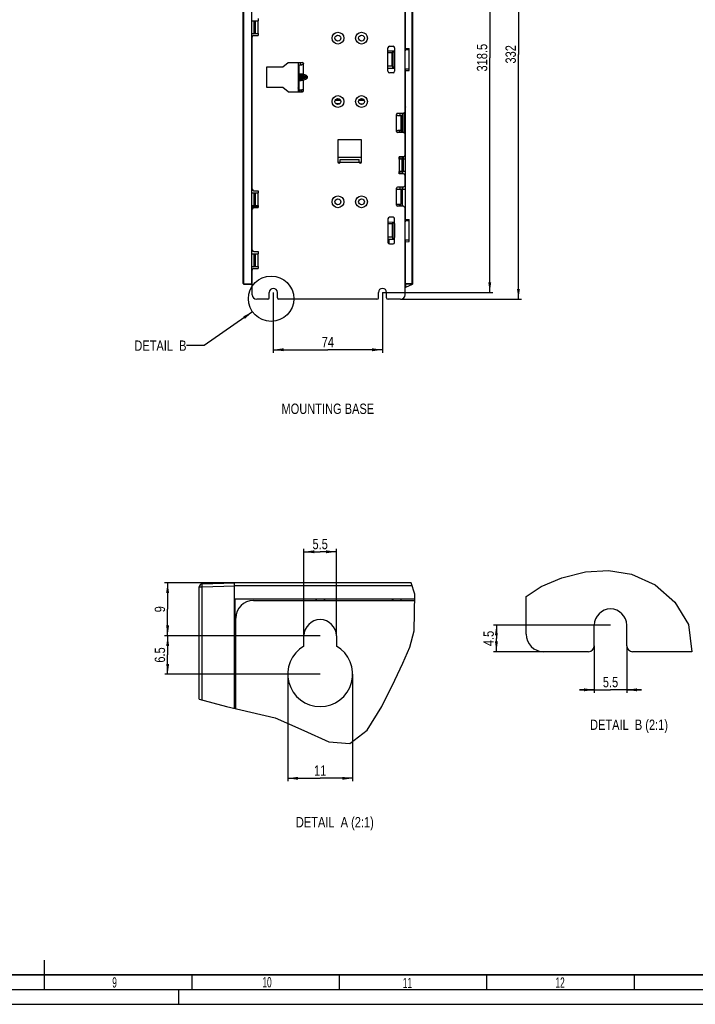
# Model space of a CAD drawing. Header units: millimetres. Extents: x 0 to 841, y 0 to 594.
# Tile 24 of 61: x 417 to 646, y 0 to 334. Entities that reach past the tile are written whole.
import ezdxf

# ---------------------------------------------------------------- set-up
doc = ezdxf.new("R2010")
doc.units = ezdxf.units.MM
doc.header["$LTSCALE"] = 46.255
doc.linetypes.add('DASHED', pattern=[0.2, 0.1, -0.1])
doc.layers.get('0').update_dxf_attribs({"linetype": 'CONTINUOUS'})
for name, color, linetype in [('DATUM_AXIS', 7, 'CONTINUOUS'), ('DRAFTS', 7, 'CONTINUOUS'), ('ROUNDS', 7, 'CONTINUOUS')]:
    doc.layers.add(name, color=color, linetype=linetype)
doc.styles.get("Standard").update_dxf_attribs({"font": 'txt', "width": 0.8})
doc.styles.add('TEXTSTYLE_2', font='txt', dxfattribs={"width": 0.6})
doc.dimstyles.new('DIMSTYLE_3', dxfattribs={"dimtxt": 3.5, "dimasz": 3.5, "dimexe": 0.18, "dimexo": 0.0625, "dimgap": 0.09, "dimtad": 1, "dimlfac": 2, "dimdsep": 46, "dimtxsty": 'STANDARD', "dimblk": '_FILLED', "dimblk1": '_FILLED', "dimblk2": '_FILLED', "dimcen": 0.09, "dimclrt": 5, "dimadec": 0, "dimazin": 0, "dimtfac": 1, "dimtofl": 0, "dimtmove": 0, "dimatfit": 3, "dimldrblk": '_FILLED', "dimfxl": 1, "dimtolj": 1, "dimarcsym": 0})
doc.dimstyles.new('DIMSTYLE_4', dxfattribs={"dimtxt": 3.5, "dimasz": 3.5, "dimexe": 0.18, "dimexo": 0.0625, "dimgap": 0.09, "dimtad": 1, "dimlfac": 0.5, "dimdsep": 46, "dimtxsty": 'STANDARD', "dimblk": '_FILLED', "dimblk1": '_FILLED', "dimblk2": '_FILLED', "dimcen": 0.09, "dimclrt": 5, "dimadec": 0, "dimazin": 0, "dimtfac": 1, "dimtofl": 0, "dimtmove": 0, "dimatfit": 3, "dimldrblk": '_FILLED', "dimfxl": 1, "dimtolj": 1, "dimarcsym": 0})
doc.dimstyles.get("Standard").update_dxf_attribs({"dimtxt": 3.5, "dimasz": 3.5, "dimexe": 0.18, "dimexo": 0.0625, "dimgap": 0.09, "dimtad": 1, "dimdsep": 46, "dimtxsty": 'STANDARD', "dimblk": '_FILLED', "dimblk1": '_FILLED', "dimblk2": '_FILLED', "dimcen": 0.09, "dimclrt": 5, "dimadec": 0, "dimazin": 0, "dimtol": 1, "dimtp": 0.01, "dimtm": 0.01, "dimtfac": 1, "dimtofl": 0, "dimtmove": 0, "dimatfit": 3, "dimldrblk": '_FILLED', "dimfxl": 1, "dimtolj": 1, "dimarcsym": 0})

# ---------------------------------------------------------------- blocks, each defined once
blk = doc.blocks.new('_FILLED')
at = {"color": 0, "linetype": 'BYBLOCK'}
blk.add_solid([(0, 0), (-1, 0.143), (-1, -0.143)], dxfattribs=at)
blk = doc.blocks.new('*D3')
at = {"color": 2, "linetype": 'CONTINUOUS'}
for p, q in [((547.82, 405.07), (587.15, 405.07)), ((586.15, 405.07), (586.15, 322.07)), ((586.15, 239.07), (586.15, 322.07)), ((546.22, 239.07), (587.15, 239.07))]:
    blk.add_line(p, q, dxfattribs=at)
at = {"color": 2, "linetype": 'CONTINUOUS', "xscale": 3.5, "yscale": 3.5, "zscale": 3.5}
for p, rotation in [((586.15, 405.07), 90), ((586.15, 239.07), 270)]:
    blk.add_blockref('_FILLED', p, dxfattribs=dict(at, rotation=rotation))
at = {"color": 5, "linetype": 'CONTINUOUS', "insert": (581.78, 322.07), "char_height": 3.5, "width": 8.4, "attachment_point": 2, "rotation": 90, "line_spacing_factor": 0.9}
blk.add_mtext('332', dxfattribs=at)
blk = doc.blocks.new('*D4')
at = {"color": 2, "linetype": 'CONTINUOUS'}
for p, q in [((540.07, 400.57), (577.44, 400.57)), ((576.44, 400.57), (576.44, 320.94)), ((576.44, 241.32), (576.44, 320.94)), ((540.07, 241.32), (577.44, 241.32))]:
    blk.add_line(p, q, dxfattribs=at)
at = {"color": 2, "linetype": 'CONTINUOUS', "xscale": 3.5, "yscale": 3.5, "zscale": 3.5}
for p, rotation in [((576.44, 400.57), 90), ((576.44, 241.32), 270)]:
    blk.add_blockref('_FILLED', p, dxfattribs=dict(at, rotation=rotation))
at = {"color": 5, "linetype": 'CONTINUOUS', "insert": (572.07, 320.94), "char_height": 3.5, "width": 14, "attachment_point": 2, "rotation": 90, "line_spacing_factor": 0.9}
blk.add_mtext('318.5', dxfattribs=at)
blk = doc.blocks.new('*D7')
at = {"color": 2, "linetype": 'CONTINUOUS'}
for p, q in [((503.07, 241.32), (503.07, 220.92)), ((540.07, 241.32), (540.07, 220.92)), ((503.07, 221.92), (521.57, 221.92)), ((540.07, 221.92), (521.57, 221.92))]:
    blk.add_line(p, q, dxfattribs=at)
at = {"color": 2, "linetype": 'CONTINUOUS', "xscale": 3.5, "yscale": 3.5, "zscale": 3.5, "rotation": 180}
blk.add_blockref('_FILLED', (503.07, 221.92), dxfattribs=at)
at = {"color": 2, "linetype": 'CONTINUOUS', "xscale": 3.5, "yscale": 3.5, "zscale": 3.5}
blk.add_blockref('_FILLED', (540.07, 221.92), dxfattribs=at)
at = {"color": 5, "linetype": 'CONTINUOUS', "insert": (521.57, 226.29), "char_height": 3.5, "width": 5.6, "attachment_point": 2, "line_spacing_factor": 0.9}
blk.add_mtext('74', dxfattribs=at)
blk = doc.blocks.new('*D8')
at = {"color": 2, "linetype": 'CONTINUOUS'}
for p, q in [((518.95, 124.93), (466.25, 124.93)), ((467.25, 124.93), (467.25, 118.43)), ((467.25, 111.93), (467.25, 118.43)), ((518.95, 111.93), (466.25, 111.93))]:
    blk.add_line(p, q, dxfattribs=at)
at = {"color": 2, "linetype": 'CONTINUOUS', "xscale": 3.5, "yscale": 3.5, "zscale": 3.5}
for p, rotation in [((467.25, 124.93), 90), ((467.25, 111.93), 270)]:
    blk.add_blockref('_FILLED', p, dxfattribs=dict(at, rotation=rotation))
at = {"color": 5, "linetype": 'CONTINUOUS', "insert": (462.87, 118.43), "char_height": 3.5, "width": 8.4, "attachment_point": 2, "rotation": 90, "line_spacing_factor": 0.9}
blk.add_mtext('6.5', dxfattribs=at)
blk = doc.blocks.new('*D9')
at = {"color": 2, "linetype": 'CONTINUOUS'}
for p, q in [((513.45, 124.93), (513.45, 154.42)), ((524.45, 124.93), (524.45, 154.42)), ((513.45, 153.42), (518.95, 153.42)), ((524.45, 153.42), (518.95, 153.42))]:
    blk.add_line(p, q, dxfattribs=at)
at = {"color": 2, "linetype": 'CONTINUOUS', "xscale": 3.5, "yscale": 3.5, "zscale": 3.5, "rotation": 180}
blk.add_blockref('_FILLED', (513.45, 153.42), dxfattribs=at)
at = {"color": 2, "linetype": 'CONTINUOUS', "xscale": 3.5, "yscale": 3.5, "zscale": 3.5}
blk.add_blockref('_FILLED', (524.45, 153.42), dxfattribs=at)
at = {"color": 5, "linetype": 'CONTINUOUS', "insert": (518.95, 157.8), "char_height": 3.5, "width": 8.4, "attachment_point": 2, "line_spacing_factor": 0.9}
blk.add_mtext('5.5', dxfattribs=at)
blk = doc.blocks.new('*D10')
at = {"color": 2, "linetype": 'CONTINUOUS'}
for p, q in [((489.95, 142.93), (466.23, 142.93)), ((467.23, 142.93), (467.23, 133.93)), ((467.23, 124.93), (467.23, 133.93)), ((518.95, 124.93), (466.23, 124.93))]:
    blk.add_line(p, q, dxfattribs=at)
at = {"color": 2, "linetype": 'CONTINUOUS', "xscale": 3.5, "yscale": 3.5, "zscale": 3.5}
for p, rotation in [((467.23, 142.93), 90), ((467.23, 124.93), 270)]:
    blk.add_blockref('_FILLED', p, dxfattribs=dict(at, rotation=rotation))
at = {"color": 5, "linetype": 'CONTINUOUS', "insert": (462.85, 133.93), "char_height": 3.5, "width": 2.8, "attachment_point": 2, "rotation": 90, "line_spacing_factor": 0.9}
blk.add_mtext('9', dxfattribs=at)
blk = doc.blocks.new('*D11')
at = {"color": 2, "linetype": 'CONTINUOUS'}
for p, q in [((507.95, 111.93), (507.95, 75.62)), ((529.95, 111.93), (529.95, 75.62)), ((507.95, 76.62), (518.95, 76.62)), ((529.95, 76.62), (518.95, 76.62))]:
    blk.add_line(p, q, dxfattribs=at)
at = {"color": 2, "linetype": 'CONTINUOUS', "xscale": 3.5, "yscale": 3.5, "zscale": 3.5, "rotation": 180}
blk.add_blockref('_FILLED', (507.95, 76.62), dxfattribs=at)
at = {"color": 2, "linetype": 'CONTINUOUS', "xscale": 3.5, "yscale": 3.5, "zscale": 3.5}
blk.add_blockref('_FILLED', (529.95, 76.62), dxfattribs=at)
at = {"color": 5, "linetype": 'CONTINUOUS', "insert": (518.95, 81), "char_height": 3.5, "width": 5.6, "attachment_point": 2, "line_spacing_factor": 0.9}
blk.add_mtext('11', dxfattribs=at)
blk = doc.blocks.new('*D12')
at = {"color": 2, "linetype": 'CONTINUOUS'}
for p, q in [((611.87, 121.54), (611.87, 105.62)), ((622.87, 121.54), (622.87, 105.62)), ((611.87, 106.62), (606.87, 106.62)), ((606.87, 106.62), (617.37, 106.62)), ((627.87, 106.62), (617.37, 106.62)), ((622.87, 106.62), (627.87, 106.62))]:
    blk.add_line(p, q, dxfattribs=at)
at = {"color": 2, "linetype": 'CONTINUOUS', "xscale": 3.5, "yscale": 3.5, "zscale": 3.5}
blk.add_blockref('_FILLED', (611.87, 106.62), dxfattribs=at)
at = {"color": 2, "linetype": 'CONTINUOUS', "xscale": 3.5, "yscale": 3.5, "zscale": 3.5, "rotation": 180}
blk.add_blockref('_FILLED', (622.87, 106.62), dxfattribs=at)
at = {"color": 5, "linetype": 'CONTINUOUS', "insert": (617.37, 110.99), "char_height": 3.5, "width": 8.4, "attachment_point": 2, "line_spacing_factor": 0.9}
blk.add_mtext('5.5', dxfattribs=at)
blk = doc.blocks.new('*D13')
at = {"color": 2, "linetype": 'CONTINUOUS'}
for p, q in [((617.37, 128.54), (577.69, 128.54)), ((578.69, 128.54), (578.69, 124.04)), ((578.69, 119.54), (578.69, 124.04)), ((594.77, 119.54), (577.69, 119.54))]:
    blk.add_line(p, q, dxfattribs=at)
at = {"color": 2, "linetype": 'CONTINUOUS', "xscale": 3.5, "yscale": 3.5, "zscale": 3.5}
for p, rotation in [((578.69, 128.54), 90), ((578.69, 119.54), 270)]:
    blk.add_blockref('_FILLED', p, dxfattribs=dict(at, rotation=rotation))
at = {"color": 5, "linetype": 'CONTINUOUS', "insert": (574.31, 124.04), "char_height": 3.5, "width": 8.4, "attachment_point": 2, "rotation": 90, "line_spacing_factor": 0.9}
blk.add_mtext('4.5', dxfattribs=at)

msp = doc.modelspace()

# ---------------------------------------------------------------- linework, layer by layer
at = {"color": 7, "linetype": 'CONTINUOUS'}
for p, q in [((547.7239, 302.5684), (547.7239, 340.0684)), ((497.9239, 334.1934), (497.9239, 333.4434)), ((496.4878, 333.4434), (497.9239, 333.4434)), ((496.4878, 329.1934), (497.9239, 329.1934)), ((497.9239, 329.1934), (497.9239, 328.4434)), ((541.9239, 323.2154), (544.0443, 323.2524)), ((543.3239, 322.5684), (541.9239, 322.5928)), ((543.3239, 318.0684), (543.3239, 322.5684)), ((543.5454, 317.3931), (543.5454, 323.2437)), ((544.0443, 323.2524), (544.0443, 317.3843)), ((544.1739, 323.2547), (544.0739, 323.2529)), ((544.0739, 322.7315), (544.0739, 323.2529)), ((544.1739, 322.7315), (544.0739, 322.7315)), ((544.1001, 322.7184), (544.1001, 317.9184)), ((547.8239, 323.3184), (547.7239, 323.3166)), ((549.0739, 323.6174), (547.8239, 323.6174)), ((547.8239, 323.3184), (547.8239, 323.6174)), ((495.8239, 317.8315), (495.9239, 317.8297)), ((500.8239, 310.8184), (500.8239, 317.8184)), ((500.8239, 317.8184), (506.3239, 317.8184)), ((506.3239, 317.8184), (508.1239, 319.3184)), ((508.1239, 319.3184), (512.9489, 319.3184)), ((511.4739, 319.3184), (511.4739, 309.3184)), ((511.8239, 310.0684), (511.8239, 318.5684)), ((511.8239, 318.5684), (512.7686, 318.5684)), ((543.3239, 318.0684), (541.9239, 318.0439)), ((541.9239, 317.4214), (544.0443, 317.3843)), ((544.1739, 317.9053), (544.0739, 317.9053)), ((544.0739, 317.3838), (544.0739, 317.9053)), ((544.0739, 317.3838), (544.1739, 317.3821)), ((547.8239, 317.3184), (547.7239, 317.3201)), ((547.8239, 317.0193), (547.8239, 317.3184)), ((549.0739, 317.0193), (547.8239, 317.0193)), ((495.8239, 312.8053), (495.9239, 312.807)), ((506.3239, 310.8184), (500.8239, 310.8184)), ((508.1239, 309.3184), (506.3239, 310.8184)), ((511.509, 310.5772), (511.7113, 310.5843)), ((508.1239, 309.3184), (512.9489, 309.3184)), ((511.8239, 310.0684), (512.7686, 310.0684)), ((512.4739, 310.0456), (512.4739, 309.3184)), ((512.7022, 309.623), (513.3121, 309.6336)), ((524.0953, 306.543), (525.8526, 306.543)), ((524.205, 305.4306), (525.7212, 305.4042)), ((524.5671, 306.976), (525.3807, 306.976)), ((524.6364, 307.0076), (525.3115, 307.0076)), ((532.0953, 306.543), (533.8526, 306.543)), ((532.3574, 305.2883), (533.5667, 305.2672)), ((532.5671, 306.976), (533.3807, 306.976)), ((532.6364, 307.0076), (533.3115, 307.0076)), ((547.7239, 304.4188), (547.8239, 304.4188)), ((547.2239, 302.0684), (545.1989, 302.0684)), ((545.3793, 301.3184), (546.8239, 301.3184)), ((546.3239, 301.3184), (546.3239, 296.3184)), ((546.3239, 300.8184), (546.8239, 300.8184)), ((546.8239, 295.5684), (546.8239, 302.0684)), ((547.2239, 302.0684), (547.7239, 302.5684)), ((547.2239, 295.5684), (545.1989, 295.5684)), ((545.3793, 296.3184), (546.3239, 296.3184)), ((547.7239, 295.0684), (547.2239, 295.5684)), ((547.7239, 287.8184), (547.7239, 295.0684)), ((532.9739, 293.0684), (524.9739, 293.0684)), ((524.9739, 293.0684), (524.9739, 285.5684)), ((532.9739, 285.5684), (532.9739, 293.0684)), ((495.8239, 287.8315), (495.9239, 287.8297)), ((545.7239, 286.5684), (545.7239, 287.3184)), ((546.8239, 287.3184), (546.8239, 286.5684)), ((547.1739, 286.5684), (547.1739, 287.3184)), ((547.8239, 289.189), (547.7239, 289.1873)), ((525.7239, 286.3684), (532.2239, 286.3684)), ((525.7239, 285.5684), (525.7239, 286.3684)), ((532.2239, 285.5684), (532.2239, 286.3684)), ((547.1601, 286.5684), (545.7239, 286.5684)), ((495.8239, 282.8053), (495.9239, 282.807)), ((547.1601, 282.3184), (545.7239, 282.3184)), ((545.7239, 281.5684), (545.7239, 282.3184)), ((546.8239, 282.3184), (546.8239, 281.5684)), ((547.7239, 277.5684), (547.7239, 281.0684)), ((547.2239, 277.0684), (547.7239, 277.5684)), ((496.4878, 275.0934), (497.9239, 275.0934)), ((497.9239, 275.8434), (497.9239, 275.0934)), ((547.2239, 277.0684), (545.1989, 277.0684)), ((545.3793, 276.3184), (547.7077, 276.3184)), ((546.3239, 276.3184), (546.3239, 271.3184)), ((546.3239, 275.8184), (546.8239, 275.8184)), ((546.8239, 270.5684), (546.8239, 277.0684)), ((546.8739, 277.0458), (546.8239, 277.0458)), ((546.8739, 276.7577), (546.8239, 276.7577)), ((546.8739, 276.7394), (546.8239, 276.7394)), ((546.8739, 276.5193), (546.8239, 276.5193)), ((546.8739, 276.5064), (546.8239, 276.5064)), ((546.8739, 276.3695), (546.8239, 276.3695)), ((546.8739, 276.3629), (546.8239, 276.3629)), ((546.8739, 277.0458), (546.8739, 276.3184)), ((496.4878, 270.8434), (497.9239, 270.8434)), ((497.9239, 270.8434), (497.9239, 270.0934)), ((547.2239, 270.5684), (545.1989, 270.5684)), ((545.3793, 271.3184), (546.3239, 271.3184)), ((547.7239, 270.0684), (547.2239, 270.5684)), ((497.9239, 270.2835), (495.8239, 270.2468)), ((547.7235, 270.0439), (547.8239, 270.0422)), ((547.7239, 240.5684), (547.7239, 270.0684)), ((547.8239, 268.0858), (547.7239, 268.0876)), ((547.7239, 267.2992), (547.8239, 267.3009)), ((541.9239, 265.2154), (544.0443, 265.2524)), ((543.3239, 264.5684), (541.9239, 264.5928)), ((543.3239, 264.5684), (543.3239, 260.0684)), ((543.5454, 259.3931), (543.5454, 265.2437)), ((544.0443, 265.2524), (544.0443, 259.3843)), ((544.1739, 265.2547), (544.0739, 265.2529)), ((544.0739, 264.7315), (544.0739, 265.2529)), ((544.1739, 264.7315), (544.0739, 264.7315)), ((544.1001, 264.7184), (544.1001, 259.9184)), ((547.7239, 266.9198), (547.8239, 266.9216)), ((547.8239, 266.3402), (547.7239, 266.3419)), ((547.8239, 265.3184), (547.7239, 265.3166)), ((549.0739, 265.6174), (547.8239, 265.6174)), ((547.8239, 265.3184), (547.8239, 265.6174)), ((543.3239, 260.0684), (541.9239, 260.0439)), ((541.9239, 259.4214), (544.0443, 259.3843)), ((544.1739, 259.9053), (544.0739, 259.9053)), ((544.0739, 259.3838), (544.0739, 259.9053)), ((544.0739, 259.3838), (544.1739, 259.3821)), ((547.8239, 259.3184), (547.7239, 259.3201)), ((547.7239, 259.0928), (547.8239, 259.0946)), ((547.8239, 259.0193), (547.8239, 259.3184)), ((549.0739, 259.0193), (547.8239, 259.0193)), ((495.8239, 255.9639), (495.9239, 255.964)), ((495.8239, 255.9434), (495.9239, 255.9434)), ((496.4878, 254.4434), (497.9239, 254.4434)), ((497.9239, 255.1934), (497.9239, 254.4434)), ((547.8239, 255.8492), (547.7239, 255.851)), ((495.8239, 248.6934), (495.9239, 248.6934)), ((495.8239, 248.6716), (495.9239, 248.6716)), ((496.4878, 250.1934), (497.9239, 250.1934)), ((497.9239, 250.1934), (497.9239, 249.4434)), ((495.9239, 244.0684), (495.8239, 244.0684)), ((547.8239, 244.0684), (547.7239, 244.0684)), ((547.8239, 244.0684), (547.8239, 243.0684)), ((550.1668, 244.0055), (547.8239, 243.0684)), ((547.8239, 243.0684), (547.7239, 243.0701)), ((489.9536, 137.4784), (489.9536, 142.9318)), ((549.8256, 142.9318), (489.9536, 142.9318)), ((489.9536, 137.4784), (550.9769, 137.4784)), ((489.9536, 137.3981), (490.0199, 137.3318)), ((490.0199, 137.3318), (490.0199, 126.8318)), ((517.4536, 137.3318), (490.0199, 137.3318)), ((517.4536, 137.3318), (517.5408, 137.4191)), ((517.4536, 137.3318), (517.4536, 136.9318)), ((517.5408, 137.4191), (517.5408, 136.9318)), ((517.5408, 137.4191), (520.3663, 137.4191)), ((520.3663, 136.9318), (520.3663, 137.4191)), ((520.4536, 137.3318), (520.3663, 137.4191)), ((543.4536, 137.3318), (520.4536, 137.3318)), ((520.4536, 137.3318), (520.4536, 136.9318)), ((543.4536, 137.3318), (543.5408, 137.4191)), ((543.4536, 136.9318), (543.4536, 137.3318)), ((543.5408, 137.4191), (546.3663, 137.4191)), ((543.5408, 137.4191), (543.5408, 136.9318)), ((546.4536, 137.3318), (546.3663, 137.4191)), ((546.3663, 136.9318), (546.3663, 137.4191)), ((550.9752, 137.3318), (546.4536, 137.3318)), ((546.4536, 136.9318), (546.4536, 137.3318)), ((490.0199, 126.8318), (489.9536, 126.7655)), ((490.3536, 126.7445), (489.9536, 126.7445)), ((489.9536, 123.9191), (490.3536, 123.9191)), ((490.0199, 123.8318), (489.9536, 123.8981)), ((490.0199, 126.8318), (490.3536, 126.8318)), ((490.0199, 123.8318), (490.0199, 111.4318)), ((490.0199, 123.8318), (490.3536, 123.8318)), ((513.4536, 121.4581), (513.4536, 124.9318)), ((524.4536, 124.9318), (524.4536, 121.4581)), ((490.0199, 111.4318), (489.9536, 111.3655)), ((490.3536, 111.3445), (489.9536, 111.3445)), ((490.0199, 111.4318), (490.3536, 111.4318)), ((489.9536, 108.5191), (490.3536, 108.5191)), ((490.0199, 108.4318), (489.9536, 108.4981)), ((490.0199, 108.4318), (490.3536, 108.4318)), ((490.0199, 108.4318), (490.0199, 100.269)), ((425.5, 5), (425.5, 15)), ((475.5, 5), (475.5, 10)), ((525.5, 5), (525.5, 10)), ((575.5, 5), (575.5, 10)), ((625.5, 5), (625.5, 10)), ((0, 0), (841, 0))]:
    msp.add_line(p, q, dxfattribs=at)
at = {"color": 9, "linetype": 'CONTINUOUS'}
for p, q in [((496.4878, 333.4434), (496.4878, 329.1934)), ((496.8981, 333.4434), (496.8981, 329.1934)), ((497.9239, 329.1934), (497.9239, 333.4434)), ((495.9239, 325.4201), (495.8239, 325.4201)), ((513.3239, 315.3498), (513.3239, 318.9434)), ((511.8239, 314.424), (514.531, 314.424)), ((511.8239, 314.2127), (514.531, 314.2127)), ((511.9704, 314.2127), (511.9704, 314.424)), ((512.1472, 314.6405), (512.1472, 314.9168)), ((513.8239, 314.6405), (512.1472, 314.6405)), ((512.1472, 313.9962), (513.8239, 313.9962)), ((512.1472, 313.7199), (512.1472, 313.9962)), ((513.3239, 315.3498), (513.1472, 314.9168)), ((513.1472, 314.9168), (513.8239, 314.6405)), ((513.8239, 313.9962), (513.1472, 313.7199)), ((513.3239, 315.3498), (514.0007, 315.0736)), ((514.0007, 315.0736), (513.8239, 314.6405)), ((514.0007, 313.5632), (513.8239, 313.9962)), ((514.1775, 314.424), (514.1775, 314.2127)), ((514.531, 314.424), (514.531, 314.2127)), ((513.3239, 313.2869), (513.1472, 313.7199)), ((514.0007, 313.5632), (513.3239, 313.2869)), ((513.3239, 309.6934), (513.3239, 313.2869)), ((511.9652, 310.0684), (511.9652, 309.3184)), ((547.7239, 306.4097), (547.8239, 306.4097)), ((544.8239, 295.9434), (544.8239, 301.6934)), ((546.0739, 301.3184), (546.0739, 302.0684)), ((547.4698, 295.3225), (547.4698, 302.3142)), ((546.3239, 297.8184), (546.8239, 297.8184)), ((545.8327, 295.5684), (545.8327, 296.3184)), ((545.8327, 286.5684), (545.8327, 287.3184)), ((525.7239, 285.5684), (532.2239, 285.5684)), ((545.7239, 286.5684), (545.7239, 282.3184)), ((546.7498, 282.3184), (546.7498, 286.5684)), ((547.1601, 282.3184), (547.1601, 286.5684)), ((545.8327, 281.5684), (545.8327, 282.3184)), ((495.9239, 278.2167), (495.8239, 278.2167)), ((547.7077, 277.5521), (547.7077, 276.3184)), ((496.4878, 275.0934), (496.4878, 270.8434)), ((496.8981, 275.0934), (496.8981, 270.8434)), ((497.9239, 270.8434), (497.9239, 275.0934)), ((544.8239, 270.9434), (544.8239, 276.6934)), ((546.0739, 276.3184), (546.0739, 277.0684)), ((545.8327, 270.5684), (545.8327, 271.3184)), ((496.4878, 254.4434), (496.4878, 250.1934)), ((496.8981, 254.4434), (496.8981, 250.1934)), ((497.9239, 250.1934), (497.9239, 254.4434)), ((550.1269, 141.9318), (489.9536, 141.9318))]:
    msp.add_line(p, q, dxfattribs=at)
at = {"color": 3, "linetype": 'CONTINUOUS'}
for p, q in [((546.3239, 296.3184), (546.3239, 295.5684)), ((546.3239, 287.3184), (546.3239, 286.5684)), ((532.9739, 287.0684), (524.9739, 287.0684)), ((524.9739, 285.5684), (525.7239, 285.5684)), ((532.2239, 285.5684), (532.9739, 285.5684)), ((546.3239, 282.3184), (546.3239, 281.5684)), ((546.3239, 270.5684), (546.3239, 271.3184))]:
    msp.add_line(p, q, dxfattribs=at)
at = {"color": 2, "linetype": 'CONTINUOUS'}
for p, q in [((608.8526, 146.5914), (616.7309, 147.1134)), ((616.7309, 147.1134), (624.4434, 145.8423)), ((593.8736, 141.6698), (600.8558, 144.5635)), ((600.8558, 144.5635), (608.8526, 146.5914)), ((624.4434, 145.8423), (632.4584, 142.1903)), ((550.995, 139.0508), (549.8256, 142.9318)), ((588.772, 138.2158), (593.8736, 141.6698)), ((632.4584, 142.1903), (639.2299, 136.3955)), ((550.8521, 126.5992), (550.995, 139.0508)), ((639.2299, 136.3955), (643.7681, 128.7911)), ((643.7681, 128.7911), (644.978, 119.5381)), ((549.292, 121.0475), (550.8521, 126.5992)), ((546.9953, 115.6235), (549.292, 121.0475)), ((544.2608, 109.9476), (546.9953, 115.6235)), ((539.8595, 100.9336), (544.2608, 109.9476)), ((477.9536, 103.4602), (487.2442, 100.9109)), ((487.2442, 100.9109), (503.6726, 97.112)), ((534.8679, 92.9605), (539.8595, 100.9336)), ((503.6726, 97.112), (513.4656, 92.7889)), ((513.4656, 92.7889), (521.8775, 88.9766)), ((528.9969, 88.4393), (534.8679, 92.9605)), ((521.8775, 88.9766), (528.9969, 88.4393)), ((15, 5), (836, 5))]:
    msp.add_line(p, q, dxfattribs=at)
at = {"color": 7, "linetype": 'DASHED'}
msp.add_line((471, 0), (471, 5), dxfattribs=at)
at = {"color": 7, "linetype": 'CONTINUOUS', "const_width": 0.5}
msp.add_lwpolyline([(20, 10), (831, 10)], dxfattribs=at)
at = {"color": 9, "linetype": 'CONTINUOUS'}
for centre in [(524.9739, 327.5684), (532.9739, 327.5684), (524.9739, 306.0684), (532.9739, 306.0684), (524.9739, 272.0684), (532.9739, 272.0684)]:
    msp.add_circle(centre, 2, dxfattribs=at)
at = {"color": 7, "linetype": 'CONTINUOUS'}
for centre in [(524.9739, 327.5684), (532.9739, 327.5684), (524.9739, 306.0684), (532.9739, 306.0684), (524.9739, 272.0684), (532.9739, 272.0684)]:
    msp.add_circle(centre, 1, dxfattribs=at)
at = {"color": 2, "linetype": 'CONTINUOUS'}
msp.add_circle((502.3217, 239.2239), 7.6933, dxfattribs=at)
at = {"color": 7, "linetype": 'CONTINUOUS'}
for centre, radius, start, end in [((512.9489, 318.9434), 0.375, 0, 90), ((511.9739, 311.0097), 0.5, 238.18593, 252.51814), ((512.3577, 309.2771), 0.4913, 4.842429, 76.283678), ((512.9489, 309.6934), 0.375, 270, 360), ((547.3239, 306.4097), 0.5, 323.146261, 351.453034), ((545.1989, 301.6934), 0.375, 90, 180), ((545.1989, 295.9434), 0.375, 180, 270), ((525.3489, 285.5684), 0.375, 180, 360), ((532.5989, 285.5684), 0.375, 180, 360), ((547.7077, 278.8271), 0.4913, 76.283678, 88.088424), ((545.1989, 276.6934), 0.375, 90, 180), ((547.7077, 276.8096), 0.4913, 270, 283.716322), ((545.1989, 270.9434), 0.375, 180, 270), ((547.5739, 244.0684), 0.25, 308.070253, 360), ((503.0739, 241.3184), 1.375, 0, 180), ((540.0739, 241.3184), 1.375, 0, 180), ((617.372, 128.5381), 5.5, 0, 180), ((518.9536, 124.9318), 5.5, 0, 180), ((518.9536, 111.9318), 11, 120, 60)]:
    msp.add_arc(centre, radius, start, end, dxfattribs=at)
at = {"color": 9, "linetype": 'CONTINUOUS'}
msp.add_arc((547.0867, 306.4062), 0.7649, 326.464891, 344.561143, dxfattribs=at)
at = {"color": 7, "linetype": 'CONTINUOUS'}
for points, knots in [([(513.2148, 318.7227), (513.1844, 318.695), (513.0513, 318.6049), (512.887, 318.5684), (512.7686, 318.5684)], [0, 0, 0, 0, 0.25729843, 1, 1, 1, 1]), ([(511.509, 310.5772), (511.5044, 310.5771), (511.4938, 310.5886), (511.4777, 310.6256), (511.4739, 310.6651), (511.4739, 310.6939)], [0, 0, 0, 0, 0.10756151, 0.31416462, 1, 1, 1, 1]), ([(513.2148, 309.9141), (513.1844, 309.9417), (513.0513, 310.0319), (512.887, 310.0684), (512.7686, 310.0684)], [0, 0, 0, 0, 0.25729843, 1, 1, 1, 1]), ([(547.7256, 304.2605), (547.7399, 304.2607), (547.765, 304.2598), (547.7971, 304.2526), (547.8194, 304.2378), (547.8239, 304.2224), (547.8239, 304.2154)], [0, 0, 0, 0, 0.36008844, 0.62832688, 0.82467033, 1, 1, 1, 1]), ([(544.8239, 301.6934), (544.8239, 301.6319), (544.8767, 301.5083), (545.0742, 301.3603), (545.2601, 301.3184), (545.3793, 301.3184)], [0, 0, 0, 0, 0.2535553, 0.50835108, 1, 1, 1, 1]), ([(544.8239, 295.9434), (544.8239, 296.0048), (544.8767, 296.1285), (545.0742, 296.2765), (545.2601, 296.3184), (545.3793, 296.3184)], [0, 0, 0, 0, 0.2535553, 0.50835108, 1, 1, 1, 1]), ([(544.8239, 276.6934), (544.8239, 276.6319), (544.8767, 276.5083), (545.0742, 276.3603), (545.2601, 276.3184), (545.3793, 276.3184)], [0, 0, 0, 0, 0.2535553, 0.50835108, 1, 1, 1, 1]), ([(544.8239, 270.9434), (544.8239, 271.0048), (544.8767, 271.1285), (545.0742, 271.2765), (545.2601, 271.3184), (545.3793, 271.3184)], [0, 0, 0, 0, 0.2535553, 0.50835108, 1, 1, 1, 1])]:
    msp.add_open_spline(points, degree=3, knots=knots, dxfattribs=at)
for points in [[(513.3239, 318.9434), (513.3239, 318.8613), (513.2754, 318.778), (513.2148, 318.7227)], [(513.3239, 309.6934), (513.3239, 309.7754), (513.2754, 309.8587), (513.2148, 309.9141)]]:
    msp.add_open_spline(points, degree=3, dxfattribs=at)
at = {"color": 9, "linetype": 'CONTINUOUS'}
for points, knots in [([(511.8239, 315.3498), (511.8239, 315.3804), (511.8664, 315.4541), (512.0048, 315.5005), (512.1995, 315.5236), (512.3529, 315.5182), (512.4394, 315.5119)], [0, 0, 0, 0, 0.13449853, 0.32915204, 0.61844953, 1, 1, 1, 1]), ([(511.8239, 315.3498), (511.8239, 315.2573), (511.8686, 315.1285), (511.9538, 315.0371), (511.9778, 315.0158)], [0, 0, 0, 0, 0.74239625, 1, 1, 1, 1]), ([(511.8239, 315.0736), (511.8239, 314.981), (511.89, 314.7875), (512.056, 314.6724), (512.1472, 314.6405)], [0, 0, 0, 0, 0.48953165, 1, 1, 1, 1]), ([(511.8239, 313.5632), (511.8239, 313.6558), (511.89, 313.8492), (512.056, 313.9643), (512.1472, 313.9962)], [0, 0, 0, 0, 0.48953165, 1, 1, 1, 1]), ([(512.1472, 313.9962), (512.1101, 314.0113), (512.0248, 314.0592), (511.9704, 314.1559), (511.9704, 314.2127)], [0, 0, 0, 0, 0.41347437, 1, 1, 1, 1]), ([(511.9847, 314.4944), (511.9934, 314.5154), (512.0338, 314.5791), (512.0995, 314.6211), (512.1472, 314.6405)], [0, 0, 0, 0, 0.30627425, 1, 1, 1, 1]), ([(512.1472, 314.9168), (512.1471, 314.9408), (512.1593, 314.9921), (512.2237, 315.0495), (512.3217, 315.0806), (512.5095, 315.0934), (512.7943, 315.0443), (513.0253, 314.9666), (513.1472, 314.9168)], [0, 0, 0, 0, 0.06500201, 0.13463397, 0.22385916, 0.33962573, 0.6428062, 1, 1, 1, 1]), ([(512.4394, 315.5119), (512.5075, 315.5069), (512.8059, 315.4746), (513.1004, 315.4107), (513.3239, 315.3498)], [0, 0, 0, 0, 0.22757764, 1, 1, 1, 1]), ([(513.8239, 314.6405), (513.8939, 314.6263), (514.0213, 314.5943), (514.1775, 314.4953), (514.1775, 314.424)], [0, 0, 0, 0, 0.50049504, 1, 1, 1, 1]), ([(514.1775, 314.2127), (514.1774, 314.1415), (514.0213, 314.0424), (513.8939, 314.0105), (513.8239, 313.9962)], [0, 0, 0, 0, 0.49949852, 1, 1, 1, 1]), ([(514.0007, 315.0736), (514.1368, 315.018), (514.3947, 314.862), (514.531, 314.569), (514.531, 314.424)], [0, 0, 0, 0, 0.5033995, 1, 1, 1, 1]), ([(514.531, 314.2127), (514.5309, 314.0678), (514.3948, 313.7747), (514.1368, 313.6187), (514.0007, 313.5632)], [0, 0, 0, 0, 0.4965929, 1, 1, 1, 1]), ([(511.8239, 313.2869), (511.8239, 313.3795), (511.89, 313.5729), (512.056, 313.688), (512.1472, 313.7199)], [0, 0, 0, 0, 0.48953165, 1, 1, 1, 1]), ([(512.4394, 313.1248), (512.3529, 313.1185), (512.1995, 313.1132), (512.0048, 313.1362), (511.8664, 313.1826), (511.8239, 313.2563), (511.8239, 313.2869)], [0, 0, 0, 0, 0.38155042, 0.67084796, 0.86550121, 1, 1, 1, 1]), ([(513.1472, 313.7199), (513.0253, 313.6702), (512.7943, 313.5925), (512.5095, 313.5434), (512.3217, 313.5561), (512.2237, 313.5872), (512.1593, 313.6447), (512.1471, 313.696), (512.1472, 313.7199)], [0, 0, 0, 0, 0.35719381, 0.66037421, 0.77614076, 0.86536614, 0.93499798, 1, 1, 1, 1]), ([(513.3239, 313.2869), (513.247, 313.266), (512.9561, 313.1931), (512.6591, 313.1409), (512.4394, 313.1248)], [0, 0, 0, 0, 0.26570697, 1, 1, 1, 1])]:
    msp.add_open_spline(points, degree=3, knots=knots, dxfattribs=at)
for points in [[(511.9704, 314.424), (511.9704, 314.448), (511.9755, 314.4723), (511.9847, 314.4944)], [(511.9778, 315.0158), (512.0268, 314.9724), (512.0855, 314.9384), (512.1472, 314.9168)]]:
    msp.add_open_spline(points, degree=3, dxfattribs=at)
at = {"layer": 'DATUM_AXIS', "color": 9, "linetype": 'CONTINUOUS'}
for p, q in [((511.4739, 317.7565), (511.8239, 317.7565)), ((511.4739, 312.285), (511.8239, 312.285)), ((511.8239, 310.8394), (511.4739, 310.8211)), ((512.8925, 309.6263), (512.8925, 309.3184))]:
    msp.add_line(p, q, dxfattribs=at)
at = {"layer": 'DATUM_AXIS', "color": 7, "linetype": 'CONTINUOUS'}
for p, q in [((511.8239, 314.424), (511.8239, 315.0736)), ((511.8239, 313.5632), (511.8239, 314.2127)), ((511.4739, 311.3048), (511.8239, 311.3232))]:
    msp.add_line(p, q, dxfattribs=at)
for centre, start, end in [((511.0739, 318.0067), 359.995653, 57.115858), ((511.0739, 312.0349), 302.88121, 359.998676)]:
    msp.add_arc(centre, 0.75, start, end, dxfattribs=at)
at = {"layer": 'DATUM_AXIS', "color": 9, "linetype": 'CONTINUOUS'}
msp.add_open_spline([(511.4729, 318.864), (511.4927, 318.8323), (511.5761, 318.7026), (511.6625, 318.574), (511.7145, 318.4693)], degree=3, knots=[0, 0, 0, 0, 0.2422534, 1, 1, 1, 1], dxfattribs=at)
for points in [[(511.7145, 318.4693), (511.749, 318.3996), (511.7778, 318.3262), (511.7968, 318.2508)], [(511.853, 319.3228), (512.0977, 319.1289), (512.3047, 318.8652), (512.4141, 318.5727)]]:
    msp.add_open_spline(points, degree=3, dxfattribs=at)
at = {"layer": 'DRAFTS', "color": 7, "linetype": 'CONTINUOUS'}
for p, q in [((547.8239, 323.6174), (547.8239, 378.2693)), ((547.8239, 324.0863), (549.0739, 324.0746)), ((549.0739, 316.5621), (549.0739, 324.0746)), ((547.8239, 265.6174), (547.8239, 317.0193)), ((547.8239, 316.5504), (549.0739, 316.5621)), ((524.205, 305.4306), (525.7212, 305.4042)), ((532.3574, 305.2883), (533.5667, 305.2672)), ((495.8239, 270.5472), (497.9239, 270.5838)), ((547.8239, 266.0863), (549.0739, 266.0746)), ((549.0739, 258.5621), (549.0739, 266.0746)), ((547.8239, 258.5504), (547.8239, 259.0193)), ((547.8239, 258.5504), (549.0739, 258.5621))]:
    msp.add_line(p, q, dxfattribs=at)
at = {"layer": 'ROUNDS', "color": 7, "linetype": 'CONTINUOUS'}
for p, q in [((492.8239, 244.4146), (492.8239, 404.7222)), ((495.8239, 244.0684), (495.8239, 405.0684)), ((550.3239, 244.2376), (550.3239, 404.7396)), ((495.8239, 333.4434), (496.4878, 333.4434)), ((495.8239, 329.1934), (496.4878, 329.1934)), ((495.9239, 276.3434), (495.9239, 327.9434)), ((496.4239, 328.4434), (497.9239, 328.4434)), ((541.9239, 316.3184), (541.9239, 324.3184)), ((542.4239, 324.8184), (543.6739, 324.8184)), ((544.1739, 324.3184), (544.1739, 316.3184)), ((543.6739, 315.8184), (542.4239, 315.8184)), ((547.2239, 287.3184), (545.7239, 287.3184)), ((547.8239, 286.5684), (547.1601, 286.5684)), ((547.2239, 281.5684), (545.7239, 281.5684)), ((547.8239, 282.3184), (547.1601, 282.3184)), ((495.8239, 275.0934), (496.4878, 275.0934)), ((496.4239, 275.8434), (497.9239, 275.8434)), ((495.8239, 270.8434), (496.4878, 270.8434)), ((495.9239, 255.6934), (495.9239, 269.5934)), ((496.4239, 270.0934), (497.9239, 270.0934)), ((541.9239, 266.3184), (541.9239, 258.3184)), ((543.6739, 266.8184), (542.4239, 266.8184)), ((544.1739, 258.3184), (544.1739, 266.3184)), ((542.2239, 259.4161), (542.2239, 257.8622)), ((542.4239, 257.8184), (543.6739, 257.8184)), ((547.8239, 244.0684), (547.8239, 258.5504)), ((495.8239, 254.4434), (496.4878, 254.4434)), ((496.4239, 255.1934), (497.9239, 255.1934)), ((495.8239, 250.1934), (496.4878, 250.1934)), ((495.9239, 240.5684), (495.9239, 248.9434)), ((496.4239, 249.4434), (497.9239, 249.4434)), ((493.0652, 244.1647), (495.8239, 244.0684)), ((550.0827, 244.1473), (547.8239, 244.0684)), ((501.6989, 239.5684), (501.6989, 241.3184)), ((504.4489, 239.5684), (504.4489, 241.3184)), ((538.6989, 239.5684), (538.6989, 241.3184)), ((541.4489, 239.5684), (541.4489, 241.3184)), ((501.1989, 239.0684), (497.4239, 239.0684)), ((538.1989, 239.0684), (504.9489, 239.0684)), ((546.2239, 239.0684), (541.9489, 239.0684)), ((477.9536, 103.4602), (477.9536, 141.5471)), ((478.9187, 142.5465), (489.9536, 142.9318)), ((489.9536, 100.2844), (489.9536, 142.9318)), ((496.3536, 136.9318), (550.9707, 136.9318)), ((588.772, 125.5381), (588.772, 138.2158)), ((490.3536, 100.1919), (490.3536, 130.9318)), ((611.872, 121.5381), (611.872, 128.5381)), ((622.872, 121.5381), (622.872, 128.5381)), ((609.872, 119.5381), (594.772, 119.5381)), ((644.978, 119.5381), (624.872, 119.5381))]:
    msp.add_line(p, q, dxfattribs=at)
at = {"layer": 'ROUNDS', "color": 9, "linetype": 'CONTINUOUS'}
for p, q in [((493.0652, 244.4146), (493.0652, 404.7222)), ((550.0827, 244.3971), (550.0827, 404.7396)), ((493.0652, 244.4146), (492.8239, 244.4146)), ((493.0652, 244.4146), (495.8239, 244.3182)), ((550.0827, 244.3971), (547.8239, 244.3182)), ((550.0827, 244.3971), (550.3239, 244.3971)), ((477.9536, 141.5471), (478.9187, 141.5471)), ((478.9187, 141.5471), (489.9536, 141.9324)), ((478.9187, 103.1954), (478.9187, 141.5471))]:
    msp.add_line(p, q, dxfattribs=at)
msp.add_lwpolyline([(478.9187, 141.5471), (478.9159, 141.6295), (478.9134, 141.7114), (478.9112, 141.7922), (478.9092, 141.8713), (478.9076, 141.9482), (478.9063, 142.0224), (478.9053, 142.0933), (478.9046, 142.1605), (478.9043, 142.2235), (478.9043, 142.2819), (478.9046, 142.3353), (478.9053, 142.3833), (478.9063, 142.4256), (478.9076, 142.4619), (478.9092, 142.492), (478.9112, 142.5156), (478.9134, 142.5326), (478.9159, 142.5429), (478.9187, 142.5465)], dxfattribs=at)
at = {"layer": 'ROUNDS', "color": 7, "linetype": 'CONTINUOUS'}
for centre, radius, start, end in [((496.4239, 327.9434), 0.5, 90, 180), ((542.4239, 324.3184), 0.5, 90, 180), ((543.6739, 324.3184), 0.5, 0, 90), ((542.4239, 316.3184), 0.5, 180, 270), ((543.6739, 316.3184), 0.5, 270, 360), ((547.2239, 287.8184), 0.5, 270, 360), ((547.2239, 281.0684), 0.5, 0, 90), ((496.4239, 276.3434), 0.5, 180, 270), ((496.4239, 269.5934), 0.5, 90, 180), ((542.4239, 266.3184), 0.5, 90, 180), ((543.6739, 266.3184), 0.5, 0, 90), ((542.4239, 258.3184), 0.5, 180, 270), ((543.6739, 258.3184), 0.5, 270, 360), ((496.4239, 255.6934), 0.5, 180, 270), ((496.4239, 248.9434), 0.5, 90, 180), ((493.0739, 244.4146), 0.25, 180, 268), ((550.0739, 244.3971), 0.25, 272, 360), ((550.0739, 244.2376), 0.25, 291.801409, 0.12178), ((497.4239, 240.5684), 1.5, 180, 270), ((546.2239, 240.5684), 1.5, 270, 360), ((501.1989, 239.5684), 0.5, 270, 360), ((504.9489, 239.5684), 0.5, 180, 270), ((538.1989, 239.5684), 0.5, 270, 360), ((541.9489, 239.5684), 0.5, 180, 270), ((478.9536, 141.5471), 1, 92, 180), ((496.3536, 130.9318), 6, 90, 180), ((594.772, 125.5381), 6, 180, 270), ((609.872, 121.5381), 2, 270, 360), ((624.872, 121.5381), 2, 180, 270)]:
    msp.add_arc(centre, radius, start, end, dxfattribs=at)
at = {"layer": 'ROUNDS', "color": 9, "linetype": 'CONTINUOUS'}
for points, knots in [([(493.0652, 244.1647), (493.0647, 244.1647), (493.0641, 244.167), (493.0635, 244.1701), (493.063, 244.1764), (493.0625, 244.1845), (493.0621, 244.195), (493.0617, 244.2131), (493.0615, 244.2403), (493.0618, 244.2776), (493.0625, 244.3202), (493.0636, 244.3665), (493.0646, 244.3983), (493.0652, 244.4146)], [0, 0, 0, 0, 0.00589159, 0.0206458, 0.04465861, 0.07779052, 0.11975503, 0.17016398, 0.29432989, 0.44556482, 0.61808665, 0.80528946, 1, 1, 1, 1]), ([(550.0827, 244.1473), (550.0891, 244.1475), (550.0801, 244.1861), (550.0899, 244.2249), (550.0841, 244.3083), (550.0838, 244.3653), (550.0827, 244.3971)], [0, 0, 0, 0, 0.07730833, 0.29372712, 0.61830512, 1, 1, 1, 1])]:
    msp.add_open_spline(points, degree=3, knots=knots, dxfattribs=at)

# ---------------------------------------------------------------- texts
at = {"color": 5, "linetype": 'CONTINUOUS', "char_height": 3.5, "line_spacing_factor": 0.9}
for s, insert, width, attachment_point in [('DETAIL  B', (473.6369, 225.0646), 25.2, 3), ('MOUNTING BASE', (505.8416, 203.6617), 36.4, 1), ('DETAIL  B (2:1)', (636.8572, 96.5226), 42, 3), ('DETAIL  A (2:1)', (537.1328, 63.5073), 42, 3)]:
    msp.add_mtext(s, dxfattribs=dict(at, insert=insert, width=width, attachment_point=attachment_point))
at = {"color": 5, "linetype": 'CONTINUOUS', "char_height": 3.5, "attachment_point": 1, "line_spacing_factor": 0.9, "style": 'TEXTSTYLE_2'}
for s, insert, width in [('9', (448.4677, 9.1608), 2.1), ('10', (499.3776, 9.227), 4.2), ('11', (546.98, 8.9741), 4.2), ('12', (598.7301, 9.1297), 4.2)]:
    msp.add_mtext(s, dxfattribs=dict(at, insert=insert, width=width))

# ---------------------------------------------------------------- dimensions: what is measured, and where the dimension line sits
at = {"color": 2, "linetype": 'CONTINUOUS'}
for base, p1, p2, angle, dimstyle, picture, middle in [((586.152, 239.0684), (547.8239, 405.0684), (546.2239, 239.0684), 270, 'DIMSTYLE_3', '*D3', (585.4089, 318.3136)), ((576.4424, 241.3184), (540.0739, 400.5684), (540.0739, 241.3184), 270, 'DIMSTYLE_3', '*D4', (576.9539, 314.6854)), ((467.2293, 124.9318), (489.9536, 142.9318), (518.9536, 124.9318), 270, 'DIMSTYLE_4', '*D10', (465.2316, 132.6802)), ((578.6891, 128.5381), (594.772, 119.5381), (617.372, 128.5381), 90, 'DIMSTYLE_4', '*D13', (577.946, 120.2833)), ((467.2469, 111.9318), (518.9536, 124.9318), (518.9536, 111.9318), 270, 'DIMSTYLE_4', '*D8', (466.5038, 114.677))]:
    dim = msp.add_linear_dim(base=base, p1=p1, p2=p2, angle=angle, dimstyle=dimstyle, dxfattribs=at)
    dim.commit()
    dim.dimension.update_dxf_attribs({"geometry": picture, "text_midpoint": middle, "dimtype": 160})
for base, p1, p2, dimstyle, picture, middle in [((540.0739, 221.9176), (503.0739, 241.3184), (540.0739, 241.3184), 'DIMSTYLE_3', '*D7', (518.7739, 224.5426)), ((524.4536, 153.4235), (513.4536, 124.9318), (524.4536, 124.9318), 'DIMSTYLE_4', '*D9', (514.7536, 156.0485)), ((622.872, 106.616), (611.872, 121.5381), (622.872, 121.5381), 'DIMSTYLE_4', '*D12', (613.172, 109.241)), ((529.9536, 76.6212), (507.9536, 111.9318), (529.9536, 111.9318), 'DIMSTYLE_4', '*D11', (516.1536, 79.2462))]:
    dim = msp.add_linear_dim(base=base, p1=p1, p2=p2, dimstyle=dimstyle, dxfattribs=at)
    dim.commit()
    dim.dimension.update_dxf_attribs({"geometry": picture, "text_midpoint": middle, "dimtype": 160})

# ---------------------------------------------------------------- leaders
msp.add_leader([(496.0231, 234.8065), (479.6369, 223.3146), (473.6369, 223.3146)], dimstyle='STANDARD', override={"dimtad": 0}, dxfattribs=at)

doc.saveas('drawing.dxf')
